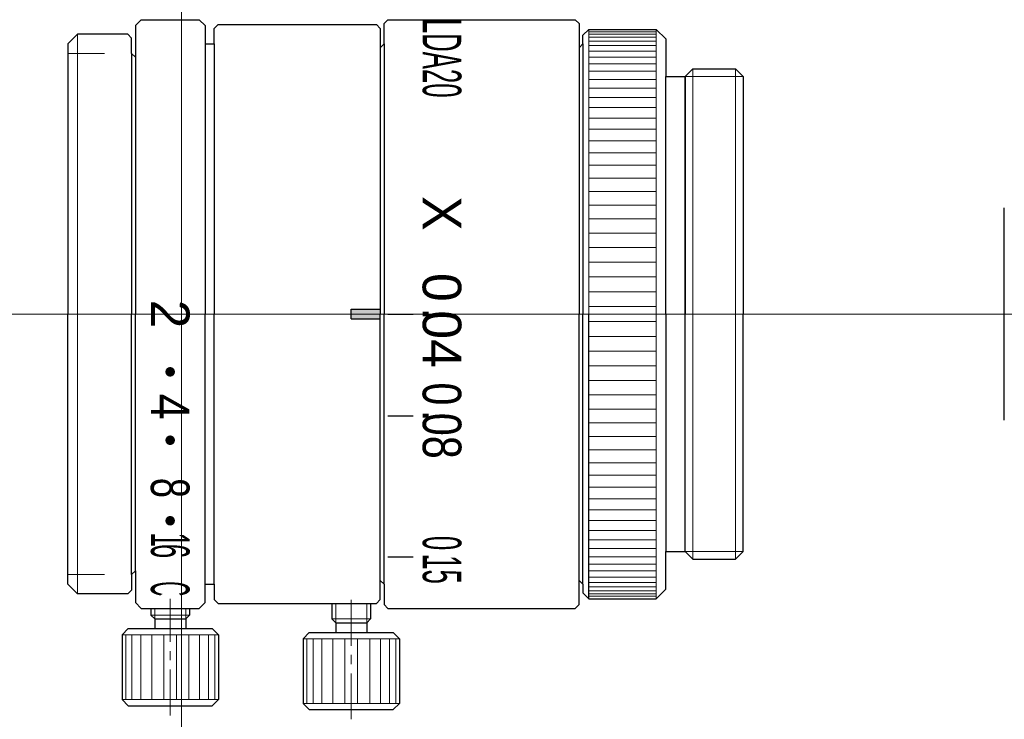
# Model space of a CAD drawing. Header units: millimetres. Extents: x -19 to 93, y 29 to 65.
import ezdxf
from ezdxf.enums import TextEntityAlignment as Align

# ---------------------------------------------------------------- set-up
doc = ezdxf.new("R2010")
doc.units = ezdxf.units.MM
doc.header["$LTSCALE"] = 0.25
doc.linetypes.add('CENTER', pattern=[50.8, 31.75, -6.35, 6.35, -6.35])
doc.layers.add('00_補助線', color=252, linetype='Continuous', lineweight=0, plot=False)
for name, color, linetype, lineweight in [('01_中心線', 1, 'CENTER', 20), ('03_寸法・文字', 50, 'Continuous', 20), ('iris＆image_circle', 7, 'Continuous', 30), ('画層1', 7, 'Continuous', 30)]:
    doc.layers.add(name, color=color, linetype=linetype, lineweight=lineweight)
doc.styles.add('VS Standard', font='txt', dxfattribs={"height": 3})

msp = doc.modelspace()

# ---------------------------------------------------------------- hatches: boundary and pattern name
at = {"layer": '03_寸法・文字'}
h = msp.add_hatch(color=256, dxfattribs=at)
h.dxf.hatch_style = 1
h.paths.add_polyline_path([(49.418, 47.253, 1), (49.418, 46.753, 1)])
h = msp.add_hatch(color=256, dxfattribs=at)
h.dxf.hatch_style = 1
h.paths.add_polyline_path([(49.418, 43.709, 1), (49.418, 43.209, 1)])
h = msp.add_hatch(color=256, dxfattribs=at)
h.dxf.hatch_style = 1
h.paths.add_polyline_path([(49.418, 39.539, 1), (49.418, 39.039, 1)])
at = {"layer": '画層1'}
h = msp.add_hatch(color=256, dxfattribs=at)
h.dxf.hatch_style = 1
h.paths.add_polyline_path([(60.3, 50.25), (58.8, 50.25), (58.8, 50), (60.3, 50)])
h.paths.add_polyline_path([(60.3, 50), (58.8, 50), (58.8, 49.75), (60.3, 49.75)])

# ---------------------------------------------------------------- linework, layer by layer
at = {"layer": '00_補助線'}
for p, q in [((44.124, 63.5), (46.024, 63.5)), ((44.124, 36.5), (46.024, 36.5))]:
    msp.add_line(p, q, dxfattribs=at)
for direction in [(0, 1), (1, 0)]:
    msp.add_xline((50, 50), direction, dxfattribs=at)
at = {"layer": '01_中心線'}
for p, q in [((41.624, 50), (47.924, 50)), ((50.893, 50), (62.005, 50)), ((64.975, 50), (92.626, 50))]:
    msp.add_line(p, q, dxfattribs=at)
at = {"layer": '01_中心線', "ltscale": 0.3}
for p, q in [((49.424, 29.2), (49.424, 35.25)), ((58.8, 29), (58.8, 35.5))]:
    msp.add_line(p, q, dxfattribs=at)
at = {"layer": '03_寸法・文字', "lineweight": 30}
for p, q in [((60.7, 50), (62, 50)), ((60.7, 44.73), (62, 44.73)), ((60.7, 37.412), (62, 37.412))]:
    msp.add_line(p, q, dxfattribs=at)
at = {"layer": 'iris＆image_circle'}
msp.add_line((92.626, 44.5), (92.626, 55.5), dxfattribs=at)
at = {"layer": '画層1'}
for p, q in [((47.624, 64.95), (47.924, 65.25)), ((47.624, 64.95), (47.624, 63.3)), ((47.924, 65.25), (50.924, 65.25)), ((50.924, 65.25), (51.224, 64.95)), ((51.224, 64.95), (51.224, 64)), ((51.7, 64.8), (51.9, 65)), ((51.7, 64), (51.7, 64.8)), ((51.9, 65), (60.1, 65)), ((60.1, 65), (60.3, 64.8)), ((60.3, 64.8), (60.3, 63.8)), ((60.5, 65.05), (60.7, 65.25)), ((60.5, 64), (60.5, 65.05)), ((60.7, 65.25), (70.4, 65.25)), ((70.4, 65.25), (70.6, 65.05)), ((70.6, 65.05), (70.6, 63.8)), ((44.124, 64), (44.624, 64.5)), ((47.224, 64.5), (44.624, 64.5)), ((47.224, 64.5), (47.424, 64.3)), ((47.424, 63.5), (47.424, 64.3)), ((70.8, 64.45), (71.1, 64.75)), ((70.8, 64), (70.8, 64.45)), ((71.1, 64.75), (74.6, 64.75)), ((74.6, 64.75), (75.1, 64.25)), ((44.124, 64), (44.124, 50)), ((51.224, 64), (51.7, 64)), ((51.224, 64), (51.224, 50)), ((51.7, 64), (51.7, 50)), ((60.3, 63.8), (60.5, 64)), ((60.3, 63.8), (60.3, 50)), ((60.5, 64), (60.5, 64)), ((60.5, 64), (60.5, 50)), ((70.8, 64), (70.6, 63.8)), ((70.6, 63.8), (70.6, 50)), ((70.8, 64), (70.8, 64)), ((70.8, 64), (70.8, 50)), ((75.1, 64.25), (75.1, 62.303)), ((47.424, 63.5), (47.624, 63.3)), ((47.424, 63.5), (47.424, 63.5)), ((47.424, 63.5), (47.424, 50)), ((47.624, 63.3), (47.624, 50)), ((75.1, 62.303), (76.1, 62.303)), ((75.1, 50), (75.1, 62.303)), ((76.1, 62.303), (76.497, 62.7)), ((76.1, 62.303), (76.1, 62.303)), ((76.1, 50), (76.1, 62.303)), ((76.1, 62.303), (76.1, 50)), ((76.497, 62.7), (78.703, 62.7)), ((78.703, 62.7), (79.1, 62.303)), ((79.1, 62.303), (79.1, 50)), ((44.124, 36), (44.124, 50)), ((47.424, 36.5), (47.424, 50)), ((47.624, 36.7), (47.624, 50)), ((51.224, 36), (51.224, 50)), ((51.7, 36), (51.7, 50)), ((58.8, 50.25), (60.3, 50.25)), ((58.8, 49.75), (58.8, 50.25)), ((60.3, 36.2), (60.3, 50)), ((60.5, 36), (60.5, 50)), ((70.6, 36.2), (70.6, 50)), ((70.8, 36), (70.8, 50)), ((71.1, 35.25), (71.1, 50)), ((75.1, 50), (75.1, 37.697)), ((76.1, 37.697), (76.1, 50)), ((79.1, 37.697), (79.1, 50)), ((58.8, 49.75), (60.3, 49.75)), ((75.1, 35.75), (75.1, 37.697)), ((75.1, 37.697), (76.1, 37.697)), ((76.1, 37.697), (76.1, 37.697)), ((76.1, 37.697), (76.497, 37.3)), ((76.497, 37.3), (78.703, 37.3)), ((78.703, 37.3), (79.1, 37.697)), ((47.424, 36.5), (47.624, 36.7)), ((47.424, 36.5), (47.424, 36.5)), ((47.424, 36.5), (47.424, 35.7)), ((47.624, 36.7), (47.624, 35.05)), ((44.124, 36), (44.624, 35.5)), ((51.224, 35.05), (51.224, 36)), ((51.224, 36), (51.7, 36)), ((51.7, 36), (51.7, 35.2)), ((60.3, 35.2), (60.3, 36.2)), ((60.3, 36.2), (60.5, 36)), ((60.5, 36), (60.5, 36)), ((60.5, 36), (60.5, 34.95)), ((70.8, 36), (70.6, 36.2)), ((70.6, 34.95), (70.6, 36.2)), ((70.8, 36), (70.8, 36)), ((70.8, 36), (70.8, 35.55)), ((74.6, 35.25), (75.1, 35.75)), ((47.224, 35.5), (44.624, 35.5)), ((47.224, 35.5), (47.424, 35.7)), ((51.7, 35.2), (51.9, 35)), ((60.1, 35), (60.3, 35.2)), ((70.8, 35.55), (71.1, 35.25)), ((71.1, 35.25), (74.6, 35.25)), ((47.624, 35.05), (47.924, 34.75)), ((47.924, 34.75), (50.924, 34.75)), ((48.424, 34.75), (48.424, 34.4)), ((50.424, 34.75), (50.424, 34.4)), ((50.924, 34.75), (51.224, 35.05)), ((51.9, 35), (60.1, 35)), ((57.8, 35), (57.8, 34.2)), ((59.8, 35), (59.8, 34.2)), ((60.5, 34.95), (60.7, 34.75)), ((60.7, 34.75), (66.7, 34.75)), ((66.7, 34.75), (69.9, 34.75)), ((69.9, 34.75), (70.4, 34.75)), ((70.4, 34.75), (70.6, 34.95)), ((48.624, 34.2), (48.424, 34.4)), ((48.624, 34.2), (48.624, 33.7)), ((48.624, 34.2), (50.224, 34.2)), ((50.424, 34.4), (50.224, 34.2)), ((50.224, 34.2), (50.224, 33.7)), ((58, 34), (57.8, 34.2)), ((59.6, 34), (59.8, 34.2)), ((47.249, 33.7), (46.924, 33.375)), ((47.249, 33.7), (51.599, 33.7)), ((51.599, 33.7), (51.924, 33.375)), ((58, 34), (58, 33.5)), ((58, 34), (59.6, 34)), ((59.6, 34), (59.6, 33.5)), ((46.924, 33.375), (46.924, 30.025)), ((51.924, 33.375), (51.924, 30.025)), ((56.625, 33.5), (56.3, 33.175)), ((56.3, 33.175), (56.3, 29.825)), ((56.625, 33.5), (60.975, 33.5)), ((60.975, 33.5), (61.3, 33.175)), ((61.3, 33.175), (61.3, 29.825)), ((47.249, 29.7), (46.924, 30.025)), ((47.249, 29.7), (51.599, 29.7)), ((51.599, 29.7), (51.924, 30.025)), ((56.625, 29.5), (56.3, 29.825)), ((60.975, 29.5), (61.3, 29.825)), ((56.625, 29.5), (60.975, 29.5))]:
    msp.add_line(p, q, dxfattribs=at)
at = {"layer": '画層1', "lineweight": 9}
for p, q in [((44.624, 64.5), (44.624, 50)), ((71.1, 64.75), (71.1, 50)), ((74.6, 64.624), (71.1, 64.624)), ((74.6, 64.503), (71.1, 64.503)), ((74.6, 64.342), (71.1, 64.342)), ((74.6, 64.75), (74.6, 50)), ((74.6, 64.143), (71.1, 64.143)), ((74.6, 63.904), (71.1, 63.904)), ((74.6, 63.627), (71.1, 63.627)), ((74.6, 63.313), (71.1, 63.313)), ((74.6, 62.963), (71.1, 62.963)), ((74.6, 62.576), (71.1, 62.576)), ((76.497, 62.7), (76.497, 50)), ((78.703, 62.7), (78.703, 50)), ((74.6, 62.156), (71.1, 62.156)), ((74.6, 61.702), (71.1, 61.702)), ((74.6, 61.216), (71.1, 61.216)), ((74.6, 60.699), (71.1, 60.699)), ((74.6, 60.153), (71.1, 60.153)), ((74.6, 59.579), (71.1, 59.579)), ((74.6, 58.979), (71.1, 58.979)), ((74.6, 58.354), (71.1, 58.354)), ((74.6, 57.707), (71.1, 57.707)), ((74.6, 57.038), (71.1, 57.038)), ((74.6, 56.35), (71.1, 56.35)), ((74.6, 55.645), (71.1, 55.645)), ((74.6, 54.924), (71.1, 54.924)), ((74.6, 54.189), (71.1, 54.189)), ((74.6, 53.443), (71.1, 53.443)), ((74.6, 52.688), (71.1, 52.688)), ((74.6, 51.925), (71.1, 51.925)), ((74.6, 51.157), (71.1, 51.157)), ((44.624, 35.5), (44.624, 50)), ((74.6, 50.386), (71.1, 50.386)), ((74.6, 35.25), (74.6, 50)), ((76.497, 37.3), (76.497, 50)), ((78.703, 37.3), (78.703, 50)), ((74.6, 49.614), (71.1, 49.614)), ((74.6, 48.843), (71.1, 48.843)), ((74.6, 48.075), (71.1, 48.075)), ((74.6, 47.312), (71.1, 47.312)), ((74.6, 46.557), (71.1, 46.557)), ((74.6, 45.811), (71.1, 45.811)), ((74.6, 45.076), (71.1, 45.076)), ((74.6, 44.355), (71.1, 44.355)), ((74.6, 43.65), (71.1, 43.65)), ((74.6, 42.962), (71.1, 42.962)), ((74.6, 42.293), (71.1, 42.293)), ((74.6, 41.646), (71.1, 41.646)), ((74.6, 41.021), (71.1, 41.021)), ((74.6, 40.421), (71.1, 40.421)), ((74.6, 39.847), (71.1, 39.847)), ((74.6, 39.301), (71.1, 39.301)), ((74.6, 38.784), (71.1, 38.784)), ((74.6, 38.298), (71.1, 38.298)), ((74.6, 37.844), (71.1, 37.844)), ((74.6, 37.424), (71.1, 37.424)), ((74.6, 37.037), (71.1, 37.037)), ((74.6, 36.687), (71.1, 36.687)), ((74.6, 36.373), (71.1, 36.373)), ((74.6, 36.096), (71.1, 36.096)), ((74.6, 35.857), (71.1, 35.857)), ((74.6, 35.658), (71.1, 35.658)), ((74.6, 35.497), (71.1, 35.497)), ((74.6, 35.376), (71.1, 35.376)), ((48.424, 34.4), (50.424, 34.4)), ((57.8, 34.2), (59.8, 34.2)), ((46.924, 33.375), (51.924, 33.375)), ((47.114, 30.025), (47.114, 33.375)), ((47.441, 30.025), (47.441, 33.375)), ((47.902, 30.025), (47.902, 33.375)), ((48.467, 30.025), (48.467, 33.375)), ((49.098, 30.025), (49.098, 33.375)), ((49.75, 30.025), (49.75, 33.375)), ((50.381, 30.025), (50.381, 33.375)), ((50.946, 30.025), (50.946, 33.375)), ((51.407, 30.025), (51.407, 33.375)), ((51.734, 30.025), (51.734, 33.375)), ((56.3, 33.175), (61.3, 33.175)), ((56.49, 29.825), (56.49, 33.175)), ((56.817, 29.825), (56.817, 33.175)), ((57.278, 29.825), (57.278, 33.175)), ((57.843, 29.825), (57.843, 33.175)), ((58.474, 29.825), (58.474, 33.175)), ((59.126, 29.825), (59.126, 33.175)), ((59.757, 29.825), (59.757, 33.175)), ((60.322, 29.825), (60.322, 33.175)), ((60.783, 29.825), (60.783, 33.175)), ((61.11, 29.825), (61.11, 33.175)), ((46.924, 30.025), (51.924, 30.025)), ((56.3, 29.825), (61.3, 29.825))]:
    msp.add_line(p, q, dxfattribs=at)
at = {"layer": '画層1', "lineweight": 20}
for p, q in [((76.1, 62.303), (79.1, 62.303)), ((76.1, 37.697), (79.1, 37.697)), ((48.624, 34.75), (48.624, 34.2)), ((50.224, 34.75), (50.224, 34.2)), ((58, 35), (58, 34)), ((59.6, 35), (59.6, 34))]:
    msp.add_line(p, q, dxfattribs=at)

# ---------------------------------------------------------------- texts
at = {"layer": '03_寸法・文字', "style": 'VS Standard'}
for s, width, p in [('LDA20', 0.5, (64.5, 63.256)), ('0', 0.8, (64.495, 45.858)), ('4', 0.9, (50.419, 45.199)), ('.', 0.8, (64.499, 44.73)), ('08', 0.8, (64.5, 43.69)), ('8', 0.7, (50.419, 40.99)), ('1', 0.5, (50.424, 38.31)), ('0', 0.5, (64.5, 38.133)), ('6', 0.5, (50.424, 37.718)), ('.', 0.5, (64.499, 37.412)), ('15', 0.5, (64.5, 36.762)), ('C', 0.4, (50.419, 35.763))]:
    msp.add_text(s, height=2, rotation=270, dxfattribs=dict(at, width=width)).set_placement(p, align=Align.TOP_CENTER)
for s, p in [('X', (64.5, 55.216)), ('0', (64.495, 51.382)), ('2', (50.419, 50)), ('.', (64.499, 50)), ('04', (64.5, 48.701))]:
    msp.add_text(s, height=2, rotation=270, dxfattribs=at).set_placement(p, align=Align.TOP_CENTER)

doc.saveas('drawing.dxf')
